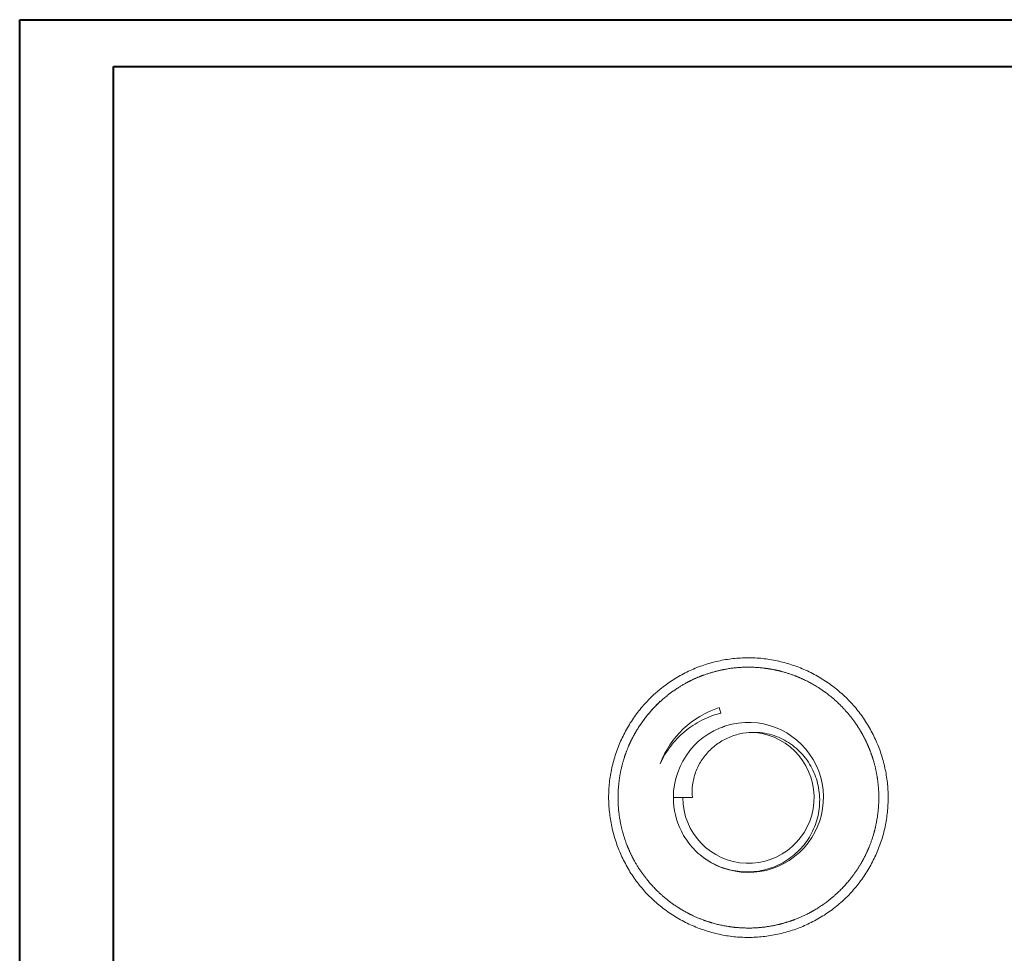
# Model space of a CAD drawing. Header units: millimetres. Extents: x 0 to 210, y 0 to 297.
# Tile 3 of 4: x 0 to 105, y 198 to 297. Entities that reach past the tile are written whole.
import ezdxf

# ---------------------------------------------------------------- set-up
doc = ezdxf.new("R2010")
doc.units = ezdxf.units.MM

msp = doc.modelspace()

# ---------------------------------------------------------------- linework, layer by layer
at = {"color": 7, "linetype": 'Continuous', "lineweight": 40}
for p, q in [((0.08, 0.21), (0.08, 297.21)), ((0.08, 297.21), (210.08, 297.21)), ((10.08, 292.21), (205.08, 292.21)), ((10.08, 5.21), (10.08, 292.21))]:
    msp.add_line(p, q, dxfattribs=at)
at = {"color": 7, "linetype": 'Continuous', "lineweight": 15}
for p, q in [((74.86, 223.28), (74.67, 223.87)), ((75.32, 221.88), (74.99, 221.75)), ((69.79, 214.27), (70.79, 214.27)), ((70.79, 214.27), (71.82, 214.27)), ((70.55, 210.91), (70.77, 210.47))]:
    msp.add_line(p, q, dxfattribs=at)
for centre, radius, start, end in [((77.79, 214.27), 10.09, 108, 158.9627), ((77.79, 214.29), 8, 230.6255, 180.1073), ((77.79, 214.27), 7, 180, 83.7167), ((77.79, 214.27), 8, 180, 206.6481)]:
    msp.add_arc(centre, radius, start, end, dxfattribs=at)
for points, knots in [([(68.17, 225.66), (68.07, 225.57), (67.76, 225.31), (67.28, 224.85), (66.74, 224.28), (66.23, 223.68), (65.75, 223.06), (65.3, 222.4), (64.88, 221.72), (64.5, 221.02), (64.16, 220.29), (63.85, 219.55), (63.59, 218.79), (63.36, 218.03), (63.18, 217.25), (63.04, 216.47), (62.94, 215.68), (62.89, 214.9), (62.88, 214.12), (62.91, 213.34), (62.99, 212.55), (63.1, 211.77), (63.26, 210.99), (63.46, 210.21), (63.7, 209.44), (63.98, 208.69), (64.3, 207.95), (64.66, 207.23), (65.05, 206.53), (65.48, 205.86), (65.94, 205.22), (66.44, 204.61), (66.96, 204.02), (67.51, 203.47), (68.09, 202.95), (68.71, 202.45), (69.35, 201.99), (70.03, 201.55), (70.72, 201.15), (71.44, 200.79), (72.17, 200.47), (72.92, 200.19), (73.69, 199.94), (74.46, 199.74), (75.24, 199.58), (76.03, 199.46), (76.81, 199.39), (77.6, 199.36), (78.38, 199.37), (79.17, 199.43), (79.95, 199.52), (80.73, 199.66), (81.51, 199.84), (82.28, 200.06), (83.03, 200.32), (83.78, 200.62), (84.5, 200.96), (85.21, 201.34), (85.89, 201.75), (86.55, 202.2), (87.18, 202.68), (87.78, 203.2), (88.35, 203.74), (88.89, 204.31), (89.4, 204.91), (89.88, 205.54), (90.32, 206.2), (90.74, 206.88), (91.11, 207.59), (91.45, 208.31), (91.75, 209.06), (92.02, 209.81), (92.24, 210.58), (92.41, 211.36), (92.55, 212.14), (92.64, 212.93), (92.69, 213.72), (92.7, 214.5), (92.67, 215.29), (92.59, 216.07), (92.47, 216.85), (92.31, 217.63), (92.11, 218.41), (91.87, 219.17), (91.58, 219.92), (91.26, 220.65), (90.9, 221.37), (90.5, 222.06), (90.07, 222.73), (89.6, 223.37), (89.11, 223.99), (88.58, 224.57), (88.03, 225.11), (87.44, 225.63), (86.82, 226.13), (86.18, 226.59), (85.5, 227.02), (84.8, 227.42), (84.08, 227.78), (83.34, 228.1), (82.59, 228.38), (81.82, 228.62), (81.05, 228.82), (80.27, 228.98), (79.49, 229.09), (78.71, 229.16), (77.93, 229.19), (77.14, 229.17), (76.35, 229.12), (75.56, 229.02), (74.77, 228.88), (73.99, 228.69), (73.23, 228.47), (72.48, 228.21), (71.75, 227.91), (71.03, 227.57), (70.33, 227.19), (69.66, 226.77), (69, 226.32), (68.51, 225.94), (68.24, 225.72), (68.17, 225.66)], [0, 0, 0, 0, 0.0045477, 0.0128809, 0.0212421, 0.0296494, 0.0380998, 0.0465886, 0.0551095, 0.0636547, 0.0722155, 0.0807812, 0.0893396, 0.097881, 0.1063965, 0.1148784, 0.1233202, 0.1317213, 0.1400143, 0.1483522, 0.1567619, 0.1652355, 0.1737631, 0.1823327, 0.1909309, 0.1995431, 0.2081506, 0.2167372, 0.2252893, 0.2337947, 0.2422431, 0.2506262, 0.2589278, 0.2672631, 0.2756551, 0.2840991, 0.2925887, 0.3011161, 0.309672, 0.3182465, 0.3268291, 0.335406, 0.3439678, 0.3525059, 0.3610134, 0.3694848, 0.3779126, 0.3862717, 0.3946452, 0.4030564, 0.4115034, 0.4199828, 0.4284899, 0.437019, 0.4455632, 0.4541151, 0.4626648, 0.4712051, 0.4797292, 0.4882317, 0.4967082, 0.5051493, 0.5135171, 0.5219026, 0.5303284, 0.5387912, 0.5472864, 0.5558083, 0.56435, 0.5729041, 0.5814619, 0.5900143, 0.5985545, 0.6070765, 0.6155757, 0.6240487, 0.6324794, 0.6408172, 0.6491874, 0.6576059, 0.6660686, 0.67457, 0.6831026, 0.6916579, 0.7002262, 0.708795, 0.7173525, 0.7258886, 0.7343943, 0.7428619, 0.7512869, 0.7596361, 0.767923, 0.7762863, 0.7847191, 0.7932128, 0.8017567, 0.8103381, 0.8189432, 0.8275566, 0.8361588, 0.8447352, 0.8532726, 0.8617595, 0.8701864, 0.8785381, 0.8868582, 0.8953009, 0.9037841, 0.9122957, 0.9208228, 0.9293494, 0.9378604, 0.9463273, 0.9547898, 0.9632542, 0.9717265, 0.9802117, 0.9887163, 0.9972469, 1, 1, 1, 1]), ([(68.38, 224.55), (67.11, 223.22), (66.55, 222.5), (65.81, 221.35), (65.58, 220.95), (65.17, 220.13), (64.99, 219.72), (64.66, 218.88), (64.52, 218.45), (64.27, 217.57), (64.17, 217.12), (63.94, 215.77), (63.87, 214.87), (63.91, 213.05), (64.02, 212.13), (64.42, 210.36), (64.7, 209.5), (65.25, 208.25), (65.45, 207.84), (65.9, 207.04), (66.15, 206.66), (66.93, 205.54), (67.52, 204.85), (68.84, 203.59), (69.56, 203.03), (70.71, 202.3), (71.1, 202.07), (71.92, 201.66), (72.34, 201.47), (73.61, 200.98), (74.49, 200.73), (76.27, 200.42), (77.2, 200.35), (79.01, 200.39), (79.91, 200.5), (81.25, 200.8), (81.69, 200.92), (82.56, 201.2), (82.98, 201.36), (84.23, 201.91), (85.02, 202.36), (86.52, 203.41), (87.22, 204.01), (88.48, 205.33), (89.04, 206.05), (89.77, 207.2), (90, 207.59), (90.41, 208.41), (90.6, 208.83), (91.09, 210.1), (91.33, 210.97), (91.64, 212.76), (91.72, 213.69), (91.67, 215.5), (91.56, 216.4), (91.27, 217.74), (91.14, 218.18), (90.86, 219.04), (90.7, 219.47), (90.33, 220.3), (90.13, 220.7), (89.68, 221.49), (89.44, 221.88), (88.65, 223), (88.06, 223.69), (86.75, 224.95), (86.02, 225.52), (84.49, 226.49), (83.68, 226.9), (82.41, 227.4), (81.97, 227.54), (81.1, 227.79), (80.65, 227.89), (79.31, 228.12), (78.41, 228.2), (76.57, 228.16), (75.67, 228.05), (74.35, 227.75), (73.91, 227.63), (73.04, 227.35), (72.61, 227.19), (71.36, 226.64), (70.57, 226.19), (69.08, 225.15), (68.38, 224.55), (67.11, 223.22)], [-0.03125, -0.03125, 0, 0, 0.03125, 0.03125, 0.046875, 0.046875, 0.0625, 0.0625, 0.078125, 0.078125, 0.09375, 0.09375, 0.125, 0.125, 0.15625, 0.15625, 0.1875, 0.1875, 0.203125, 0.203125, 0.21875, 0.21875, 0.25, 0.25, 0.28125, 0.28125, 0.296875, 0.296875, 0.3125, 0.3125, 0.34375, 0.34375, 0.375, 0.375, 0.40625, 0.40625, 0.421875, 0.421875, 0.4375, 0.4375, 0.46875, 0.46875, 0.5, 0.5, 0.53125, 0.53125, 0.546875, 0.546875, 0.5625, 0.5625, 0.59375, 0.59375, 0.625, 0.625, 0.65625, 0.65625, 0.671875, 0.671875, 0.6875, 0.6875, 0.703125, 0.703125, 0.71875, 0.71875, 0.75, 0.75, 0.78125, 0.78125, 0.8125, 0.8125, 0.828125, 0.828125, 0.84375, 0.84375, 0.875, 0.875, 0.90625, 0.90625, 0.921875, 0.921875, 0.9375, 0.9375, 0.96875, 0.96875, 1, 1, 1.03125, 1.03125]), ([(68.37, 217.89), (68.68, 218.56), (69.06, 219.18), (69.94, 220.32), (70.45, 220.86), (71.56, 221.79), (72.16, 222.19), (73.46, 222.85), (74.15, 223.1), (74.87, 223.28)], [0, 0, 0, 0, 0.25, 0.25, 0.5, 0.5, 0.75, 0.75, 1, 1, 1, 1]), ([(70.64, 210.68), (70.94, 210.09), (71.31, 209.54), (72.19, 208.53), (72.68, 208.1), (73.5, 207.54), (73.79, 207.37), (74.38, 207.06), (74.98, 206.8), (75.61, 206.62), (76.26, 206.47), (76.59, 206.42), (77.58, 206.32), (78.24, 206.34), (79.55, 206.55), (80.19, 206.74), (81.09, 207.14), (81.39, 207.29), (81.96, 207.63), (82.5, 208.01), (82.99, 208.45), (83.46, 208.93), (83.68, 209.18), (84.27, 209.97), (84.59, 210.55), (85.09, 211.79), (85.26, 212.43), (85.38, 213.41), (85.39, 213.75), (85.39, 214.41), (85.36, 214.74), (85.22, 215.71), (85.04, 216.36), (84.64, 217.27), (84.49, 217.56), (84.14, 218.13), (83.95, 218.4), (83.32, 219.17), (82.83, 219.62), (82.01, 220.19), (81.73, 220.36), (81.14, 220.66), (80.83, 220.78), (80.21, 220.99), (79.88, 221.08), (79.22, 221.19), (78.89, 221.22), (78.56, 221.23)], [0, 0, 0, 0, 0.0625, 0.0625, 0.125, 0.125, 0.15625, 0.15625, 0.1875, 0.21875, 0.21875, 0.25, 0.25, 0.3125, 0.3125, 0.375, 0.375, 0.40625, 0.40625, 0.4375, 0.46875, 0.46875, 0.5, 0.5, 0.5625, 0.5625, 0.625, 0.625, 0.65625, 0.65625, 0.6875, 0.6875, 0.75, 0.75, 0.78125, 0.78125, 0.8125, 0.8125, 0.875, 0.875, 0.90625, 0.90625, 0.9375, 0.9375, 0.96875, 0.96875, 1, 1, 1, 1]), ([(78.56, 221.23), (78.1, 221.24), (77.65, 221.21), (76.75, 221.05), (76.31, 220.93), (75.46, 220.59), (75.06, 220.38), (74.29, 219.88), (73.94, 219.58), (73.3, 218.94), (73.01, 218.58), (72.51, 217.81), (72.31, 217.4), (72.01, 216.54), (71.9, 216.09), (71.78, 215.19), (71.78, 214.73), (71.82, 214.27)], [0, 0, 0, 0, 0.125, 0.125, 0.25, 0.25, 0.375, 0.375, 0.5, 0.5, 0.625, 0.625, 0.75, 0.75, 0.875, 0.875, 1, 1, 1, 1])]:
    msp.add_open_spline(points, degree=3, knots=knots, dxfattribs=at)

doc.saveas('drawing.dxf')
